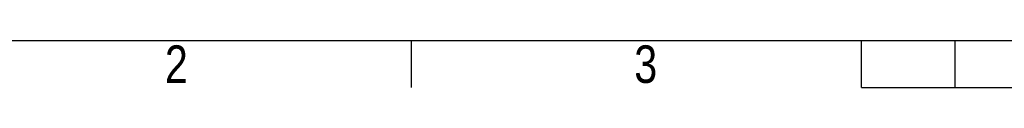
# Model space of a CAD drawing. Header units: millimetres. Extents: x 0 to 420, y 0 to 297.
# Tile 2 of 69: x 65 to 174, y 0 to 5. Entities that reach past the tile are written whole.
import ezdxf

# ---------------------------------------------------------------- set-up
doc = ezdxf.new("R2010")
doc.units = ezdxf.units.MM
doc.layers.add('CARTIGLIO', color=140, linetype='Continuous')
doc.styles.add('SLDTEXTSTYLE2', font='TXT', dxfattribs={"width": 0.821468})

msp = doc.modelspace()

# ---------------------------------------------------------------- linework, layer by layer
at = {"layer": 'CARTIGLIO', "linetype": 'Continuous'}
for p, q in [((5.18012, 5.171), (414.8274, 5.171)), ((108.66444, -0.00321), (108.66444, 5.171)), ((158.2616, -0.00321), (158.2616, 5.171)), ((168.61003, -0.00321), (168.61003, 5.171)), ((158.2616, -0.00321), (261.74592, -0.00321))]:
    msp.add_line(p, q, dxfattribs=at)

# ---------------------------------------------------------------- texts
at = {"layer": 'CARTIGLIO', "char_height": 4.13937, "attachment_point": 2, "style": 'SLDTEXTSTYLE2'}
for s, insert in [('2', (82.7497, 4.63707)), ('3', (134.49186, 4.63707))]:
    msp.add_mtext(s, dxfattribs=dict(at, insert=insert))

doc.saveas('drawing.dxf')
